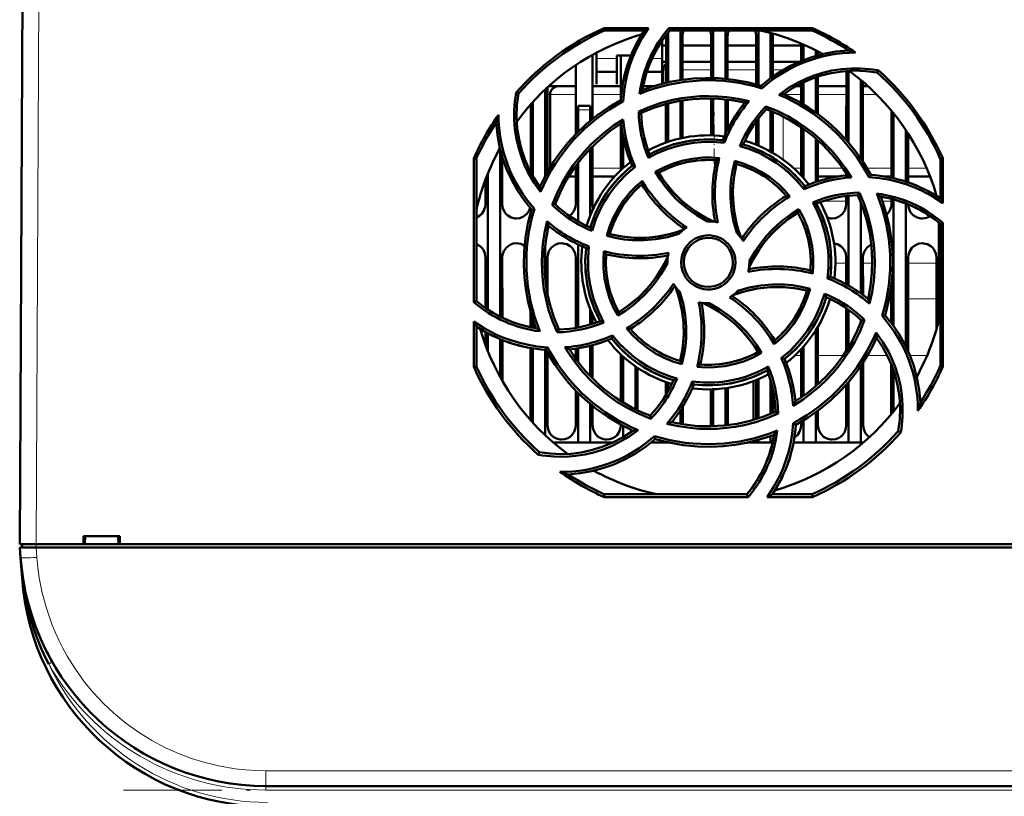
# Model space of a CAD drawing. Extents: x -1595 to 1972, y -1677 to 643.
# Tile 10 of 53: x 183 to 303, y -1433 to -1339. Entities that reach past the tile are written whole.
import ezdxf

# ---------------------------------------------------------------- set-up
doc = ezdxf.new("R2010")
doc.units = 0
doc.linetypes.add('DASHDOT', pattern=[18.5, 12, -3, 0.5, -3])

msp = doc.modelspace()

# ---------------------------------------------------------------- linework, layer by layer
at = {"color": 7, "lineweight": 50}
for p, q in [((183.07, -1402.57), (183.49, -1320.52)), ((254.35, -1339.59), (259.78, -1339.59)), ((254.41, -1339.87), (254.35, -1339.59)), ((259.25, -1339.87), (254.41, -1339.87)), ((262.17, -1340.12), (262.17, -1346.21)), ((262.23, -1339.59), (279.78, -1339.59)), ((262.36, -1339.87), (262.23, -1339.59)), ((279.72, -1339.87), (262.36, -1339.87)), ((263.67, -1339.87), (263.67, -1345.93)), ((267.67, -1339.87), (267.67, -1345.68)), ((269.17, -1339.87), (269.17, -1345.77)), ((273.17, -1339.87), (273.17, -1346.52)), ((274.67, -1340.19), (274.67, -1345.71)), ((279.78, -1339.59), (279.72, -1339.87)), ((261.42, -1343.48), (261.42, -1341.13)), ((261.91, -1346.27), (261.91, -1340.57)), ((263.92, -1340.57), (263.92, -1345.89)), ((267.41, -1345.68), (267.41, -1340.57)), ((269.42, -1340.57), (269.42, -1345.8)), ((272.91, -1346.45), (272.91, -1340.57)), ((274.92, -1340.57), (274.92, -1345.52)), ((278.41, -1343.6), (278.41, -1341.48)), ((253.42, -1342.59), (253.42, -1343.48)), ((261.42, -1341.69), (261.91, -1341.69)), ((263.92, -1341.69), (267.41, -1341.69)), ((263.92, -1341.69), (267.41, -1341.69)), ((269.42, -1341.69), (272.91, -1341.69)), ((269.42, -1341.69), (272.91, -1341.69)), ((274.92, -1341.69), (278.41, -1341.69)), ((274.92, -1341.69), (278.41, -1341.69)), ((278.67, -1341.6), (278.67, -1343.49)), ((280.17, -1342.3), (280.17, -1342.98)), ((280.42, -1342.43), (280.42, -1342.91)), ((252.92, -1342.86), (252.93, -1350.67)), ((253.42, -1343.48), (253.42, -1346.43)), ((255.92, -1342.93), (257.63, -1342.93)), ((255.92, -1343.48), (255.92, -1342.93)), ((255.92, -1346.43), (255.92, -1343.48)), ((256.4, -1348.24), (256.41, -1342.93)), ((261.42, -1346.39), (261.42, -1343.48)), ((261.42, -1343.69), (261.91, -1343.69)), ((263.92, -1343.69), (267.41, -1343.69)), ((269.42, -1343.69), (272.91, -1343.69)), ((274.92, -1343.69), (278.19, -1343.69)), ((250.9, -1352.52), (250.91, -1344.09)), ((253.42, -1344.93), (255.92, -1344.93)), ((259.57, -1344.93), (261.42, -1344.93)), ((261.57, -1346.36), (261.57, -1344.69)), ((283.9, -1353.25), (283.91, -1344.82)), ((284.17, -1344.81), (284.17, -1353.55)), ((287.66, -1345.01), (287.79, -1344.74)), ((278.4, -1348.74), (278.41, -1346.34)), ((278.67, -1346.21), (278.67, -1348.89)), ((280.17, -1345.6), (280.17, -1349.88)), ((280.42, -1345.52), (280.43, -1350.07)), ((285.67, -1345.93), (285.67, -1355.51)), ((285.93, -1346.15), (285.93, -1355.91)), ((243.9, -1347.58), (243.63, -1347.44)), ((247.17, -1347.08), (247.17, -1357.67)), ((247.43, -1346.84), (247.43, -1357.19)), ((249.39, -1346.69), (247.61, -1346.69)), ((250.91, -1346.69), (248.76, -1346.69)), ((256.41, -1346.69), (252.93, -1346.69)), ((253.42, -1346.43), (253.42, -1346.43)), ((255.92, -1346.43), (255.92, -1346.43)), ((260.39, -1346.69), (259.13, -1346.69)), ((273.6, -1346.95), (273.53, -1346.62)), ((277.74, -1346.69), (278.4, -1346.69)), ((280.42, -1346.69), (283.9, -1346.69)), ((285.92, -1346.69), (286.54, -1346.69)), ((245.67, -1348.6), (245.67, -1357.65)), ((247.76, -1356.62), (247.76, -1347.69)), ((256.68, -1348.54), (256.4, -1348.37)), ((262.17, -1348.78), (262.17, -1353.47)), ((263.67, -1348.47), (263.67, -1353.05)), ((263.93, -1348.42), (263.93, -1353)), ((267.4, -1352.68), (267.4, -1348.18)), ((267.67, -1348.18), (267.67, -1352.69)), ((269.17, -1348.28), (269.17, -1352.47)), ((269.43, -1348.31), (269.43, -1351.92)), ((245.4, -1357.17), (245.4, -1348.89)), ((251.17, -1349.57), (251.17, -1349.07)), ((252.67, -1349.07), (251.17, -1349.07)), ((251.17, -1352.25), (251.17, -1349.57)), ((252.67, -1349.07), (252.67, -1349.57)), ((252.67, -1350.88), (252.67, -1349.57)), ((258.57, -1349.75), (258.87, -1349.93)), ((261.9, -1353.56), (261.9, -1348.85)), ((274.09, -1349.14), (274.16, -1349.48)), ((274.67, -1349.67), (274.67, -1354.67)), ((274.93, -1349.78), (274.93, -1354.82)), ((289.4, -1357.85), (289.4, -1349.68)), ((272.9, -1353.82), (272.9, -1351)), ((273.17, -1350.65), (273.17, -1353.93)), ((289.67, -1350), (289.67, -1357.92)), ((256.4, -1356.93), (256.4, -1351.25)), ((278.4, -1357.6), (278.4, -1351.7)), ((278.67, -1351.88), (278.67, -1357.89)), ((291.17, -1352.04), (291.17, -1358.32)), ((256.67, -1356.68), (256.67, -1352.78)), ((269.01, -1353.6), (268.82, -1353.28)), ((280.17, -1353.06), (280.17, -1358.37)), ((280.43, -1353.29), (280.43, -1358.29)), ((291.43, -1352.44), (291.43, -1358.41)), ((241.67, -1354.31), (241.67, -1374.78)), ((252.67, -1362.44), (252.67, -1354.29)), ((252.93, -1354.03), (252.93, -1361.07)), ((238.45, -1373.02), (238.47, -1355.46)), ((238.47, -1355.46), (238.77, -1355.52)), ((238.77, -1372.88), (238.77, -1355.52)), ((241.93, -1355.27), (241.93, -1361.07)), ((270.3, -1355.79), (270.51, -1356.16)), ((295.37, -1355.52), (295.66, -1355.46)), ((295.37, -1360.36), (295.37, -1355.52)), ((295.66, -1355.46), (295.67, -1360.93)), ((250.9, -1361.07), (250.9, -1356.4)), ((251.17, -1363.16), (251.17, -1356.04)), ((258.14, -1356.5), (257.77, -1356.4)), ((260.59, -1357.13), (261, -1357.24)), ((239.9, -1361.07), (239.9, -1358.02)), ((240.17, -1357.34), (240.17, -1373.92)), ((250.03, -1357.69), (250.9, -1357.69)), ((252.93, -1357.69), (255.65, -1357.69)), ((282.96, -1357.69), (280.43, -1357.69)), ((283.9, -1357.56), (283.9, -1357.38)), ((286.69, -1357.79), (286.87, -1357.51)), ((289.4, -1357.69), (288.51, -1357.69)), ((294.1, -1357.69), (291.43, -1357.69)), ((278.74, -1359.25), (278.84, -1358.88)), ((283.9, -1361.07), (283.9, -1360.08)), ((284.17, -1360.05), (284.17, -1370.99)), ((285.31, -1359.98), (285.5, -1359.67)), ((289.4, -1361.07), (289.4, -1360.42)), ((289.67, -1360.49), (289.67, -1375.95)), ((294.9, -1360.06), (294.9, -1360.03)), ((245.85, -1361.64), (245.51, -1361.71)), ((248.02, -1361.16), (248.37, -1361.07)), ((278, -1362.11), (278.11, -1361.7)), ((285.67, -1360.82), (285.67, -1371.96)), ((291.17, -1360.99), (291.17, -1378.46)), ((295.17, -1363.31), (295.17, -1375.34)), ((295.37, -1363.47), (295.67, -1363.33)), ((295.37, -1380.83), (295.37, -1363.47)), ((295.67, -1363.33), (295.68, -1380.9)), ((254.67, -1364.95), (255.05, -1364.73)), ((247.17, -1366.16), (247.17, -1370.17)), ((251.17, -1376.13), (251.17, -1365.98)), ((252.5, -1366.22), (252.17, -1366.42)), ((239.89, -1373.73), (239.9, -1367.57)), ((241.93, -1367.57), (241.94, -1374.92)), ((247.43, -1367.57), (247.44, -1372.02)), ((250.89, -1376.17), (250.9, -1367.57)), ((283.89, -1370.84), (283.9, -1367.57)), ((285.93, -1367.57), (285.94, -1372.16)), ((291.43, -1367.57), (291.44, -1379.04)), ((294.89, -1376.34), (294.9, -1367.57)), ((262.07, -1368.17), (262.07, -1368.28)), ((272.07, -1368.17), (272.06, -1368.07)), ((281.62, -1370.13), (281.96, -1369.93)), ((279.47, -1371.4), (279.08, -1371.62)), ((289.39, -1375.59), (289.39, -1370.96)), ((238.77, -1372.88), (238.45, -1373.02)), ((252.67, -1375.76), (252.67, -1373.91)), ((283.89, -1378.99), (283.89, -1373.77)), ((284.17, -1373.96), (284.17, -1378.55)), ((245.39, -1376.08), (245.39, -1374.22)), ((245.67, -1375.13), (245.67, -1376.13)), ((252.94, -1374.55), (252.94, -1375.68)), ((256.02, -1374.67), (256.13, -1374.24)), ((285.67, -1375.18), (285.67, -1375.53)), ((286.13, -1375.19), (285.76, -1375.27)), ((288.27, -1374.72), (288.62, -1374.64)), ((238.45, -1380.9), (238.45, -1375.39)), ((238.77, -1380.83), (238.77, -1375.99)), ((248.62, -1376.69), (248.82, -1376.37)), ((280.44, -1376.01), (280.44, -1383.05)), ((239.89, -1378.3), (239.89, -1376.67)), ((240.17, -1376.83), (240.17, -1379.01)), ((241.67, -1377.54), (241.67, -1382.17)), ((255.29, -1377.47), (255.39, -1377.08)), ((280.17, -1376.46), (280.17, -1383.29)), ((241.94, -1377.65), (241.94, -1382.66)), ((245.39, -1387.44), (245.39, -1378.62)), ((245.67, -1378.67), (245.67, -1387.75)), ((247.26, -1378.84), (247.45, -1378.54)), ((250.89, -1379.94), (250.89, -1378.7)), ((251.17, -1380.31), (251.17, -1378.66)), ((252.67, -1382.05), (252.67, -1378.36)), ((252.94, -1378.28), (252.94, -1382.33)), ((278.39, -1384.66), (278.39, -1378.76)), ((278.67, -1378.46), (278.67, -1384.47)), ((247.17, -1378.84), (247.17, -1389.27)), ((247.44, -1379.18), (247.44, -1388.07)), ((256.39, -1385.09), (256.39, -1379.41)), ((256.67, -1385.26), (256.67, -1379.67)), ((273.56, -1379.23), (273.13, -1379.11)), ((275.97, -1379.85), (276.36, -1379.95)), ((238.77, -1380.83), (238.45, -1380.9)), ((258.17, -1380.87), (258.17, -1386.08)), ((258.44, -1381.05), (258.44, -1386.22)), ((263.62, -1380.19), (263.85, -1380.59)), ((285.67, -1380.84), (285.67, -1390.17)), ((285.94, -1380.42), (285.94, -1388.07)), ((289.39, -1386.69), (289.39, -1380.61)), ((295.68, -1380.9), (295.37, -1380.83)), ((289.67, -1381.36), (289.67, -1386.35)), ((261.89, -1384.35), (261.89, -1382.78)), ((262.17, -1382.88), (262.17, -1383.88)), ((265.1, -1382.72), (265.31, -1383.07)), ((269.17, -1383.53), (269.17, -1388.06)), ((269.44, -1383.49), (269.44, -1388.03)), ((272.57, -1387.41), (272.57, -1382.67)), ((272.89, -1387.31), (272.89, -1382.54)), ((273.17, -1382.42), (273.17, -1387.22)), ((274.67, -1382.61), (274.67, -1386.67)), ((283.89, -1388.07), (283.89, -1383.12)), ((284.17, -1382.8), (284.17, -1390.17)), ((250.89, -1388.07), (250.89, -1383.81)), ((251.17, -1390.17), (251.17, -1384.1)), ((267.39, -1388.07), (267.39, -1383.67)), ((267.67, -1383.66), (267.67, -1388.17)), ((274.94, -1383.7), (274.94, -1386.56)), ((252.67, -1390.17), (252.67, -1385.46)), ((252.94, -1385.69), (252.94, -1388.07)), ((263.94, -1385.78), (263.94, -1387.93)), ((260.05, -1387.25), (259.97, -1386.87)), ((263.67, -1386.22), (263.67, -1387.88)), ((275.59, -1386.62), (275.26, -1386.42)), ((280.17, -1386.47), (280.17, -1390.17)), ((280.44, -1386.27), (280.44, -1388.07)), ((256.39, -1388.07), (256.39, -1387.98)), ((256.67, -1389.5), (256.67, -1388.13)), ((267.38, -1388.17), (267.39, -1388.07)), ((277.42, -1387.78), (277.73, -1387.98)), ((278.39, -1388.07), (278.39, -1387.62)), ((278.67, -1387.45), (278.67, -1390.17)), ((260.6, -1389.73), (260.52, -1389.36)), ((274.67, -1389.35), (274.67, -1390.17)), ((290.23, -1388.77), (290.54, -1388.92)), ((251.17, -1390.17), (248.17, -1390.17)), ((252.67, -1390.17), (251.17, -1390.17)), ((255.39, -1390.17), (252.67, -1390.17)), ((262.17, -1390.17), (260.07, -1390.17)), ((260.58, -1389.74), (260.62, -1389.73)), ((262.17, -1390.14), (262.17, -1390.17)), ((262.34, -1390.17), (262.17, -1390.17)), ((273.17, -1390.17), (271.79, -1390.17)), ((273.17, -1389.83), (273.17, -1390.17)), ((274.67, -1390.17), (273.17, -1390.17)), ((274.9, -1390.17), (274.67, -1390.17)), ((278.67, -1390.17), (277.45, -1390.17)), ((280.17, -1390.17), (278.67, -1390.17)), ((284.17, -1390.17), (280.17, -1390.17)), ((285.67, -1390.17), (284.17, -1390.17)), ((285.96, -1390.17), (285.67, -1390.17)), ((246.47, -1391.34), (246.32, -1391.65)), ((254.34, -1396.81), (254.41, -1396.47)), ((271.92, -1396.81), (254.34, -1396.81)), ((254.41, -1396.47), (271.77, -1396.47)), ((271.77, -1396.47), (271.92, -1396.81)), ((279.79, -1396.81), (274.25, -1396.81)), ((274.88, -1396.47), (279.72, -1396.47)), ((279.72, -1396.47), (279.79, -1396.81)), ((190.86, -1402.57), (190.86, -1401.57)), ((190.86, -1401.57), (195.27, -1401.57)), ((191, -1402.57), (191.07, -1401.57)), ((195.07, -1401.57), (195.13, -1402.57)), ((195.27, -1401.57), (195.27, -1402.57)), ((183.07, -1402.57), (185.07, -1402.57)), ((183.37, -1402.57), (183.37, -1402.97)), ((185.07, -1402.57), (190.86, -1402.57)), ((190.86, -1402.57), (191, -1402.57)), ((190.92, -1402.57), (195.22, -1402.57)), ((195.13, -1402.57), (195.27, -1402.57)), ((195.27, -1402.57), (314.86, -1402.57)), ((183.18, -1404.17), (183.09, -1402.97)), ((183.09, -1402.97), (185.09, -1402.97)), ((438.04, -1402.97), (185.09, -1402.97)), ((183.18, -1404.2), (183.35, -1406.67)), ((185.52, -1413.88), (185.62, -1414.11)), ((410.03, -1432.07), (213.1, -1432.07))]:
    msp.add_line(p, q, dxfattribs=at)
at = {"color": 7, "lineweight": 18}
for p, q in [((185.49, -1320.52), (185.07, -1402.57)), ((255.92, -1343.3), (253.42, -1343.3)), ((261.42, -1343.3), (260.21, -1343.3)), ((261.57, -1344.69), (261.91, -1344.69)), ((263.92, -1344.69), (267.41, -1344.69)), ((269.42, -1344.69), (272.91, -1344.69)), ((274.92, -1344.69), (276.21, -1344.69)), ((247.43, -1347.69), (247.76, -1347.69)), ((247.76, -1347.69), (250.9, -1347.69)), ((252.93, -1347.69), (256.4, -1347.69)), ((278.4, -1347.69), (276.37, -1347.69)), ((283.9, -1347.69), (280.43, -1347.69)), ((287.59, -1347.69), (285.93, -1347.69)), ((251.17, -1349.57), (252.67, -1349.57)), ((276.21, -1355.66), (276.21, -1350.39)), ((247.72, -1356.69), (247.43, -1356.69)), ((250.9, -1356.69), (250.69, -1356.69)), ((256.4, -1356.69), (252.93, -1356.69)), ((277.47, -1356.69), (278.4, -1356.69)), ((280.43, -1356.69), (283.44, -1356.69)), ((286.41, -1356.69), (289.4, -1356.69)), ((291.43, -1356.69), (293.69, -1356.69)), ((281.14, -1360.69), (283.9, -1360.69)), ((288.28, -1360.69), (289.4, -1360.69)), ((283.9, -1368.29), (282.56, -1368.29)), ((287.07, -1368.29), (285.94, -1368.29)), ((294.9, -1368.29), (291.44, -1368.29)), ((286.52, -1372.62), (286.57, -1372.62)), ((289.12, -1372.62), (289.39, -1372.62)), ((291.44, -1372.62), (294.89, -1372.62)), ((277.6, -1379.55), (278.39, -1379.55)), ((280.44, -1379.55), (283.52, -1379.55)), ((286.48, -1379.55), (288.92, -1379.55)), ((291.65, -1379.55), (293.74, -1379.55)), ((185.06, -1402.97), (185.06, -1402.57)), ((185.09, -1402.97), (185.17, -1404.17)), ((183.35, -1406.67), (183.4, -1406.66)), ((183.45, -1407.03), (183.4, -1406.66)), ((186.61, -1417.18), (186.92, -1417.01)), ((186.92, -1417.01), (187.04, -1416.94)), ((410.03, -1430.21), (213.1, -1430.21)), ((213.1, -1432.07), (213.1, -1430.21)), ((213.1, -1432.07), (213.1, -1432.57)), ((410.03, -1432.57), (213.1, -1432.57))]:
    msp.add_line(p, q, dxfattribs=at)
at = {"color": 7, "linetype": 'DASHDOT', "lineweight": 18, "ltscale": 0.045015}
msp.add_line((252.82, -1349.57), (251.01, -1349.57), dxfattribs=at)
at = {"color": 7, "linetype": 'DASHDOT', "lineweight": 18, "ltscale": 0.158231}
msp.add_line((267.76, -1356.19), (267.76, -1349.86), dxfattribs=at)
at = {"color": 7, "linetype": 'DASHDOT', "lineweight": 18, "ltscale": 0.012015}
msp.add_line((185.06, -1402.53), (185.06, -1403.02), dxfattribs=at)
at = {"color": 7, "linetype": 'DASHDOT', "lineweight": 18}
msp.add_line((429.72, -1432.57), (193.41, -1432.57), dxfattribs=at)
at = {"color": 7, "lineweight": 50}
for points in [[(259.78, -1339.59), (258.97, -1340.87), (258.27, -1342.21), (257.86, -1343.15), (257.51, -1344.11), (257.22, -1345.08), (256.99, -1346.07), (256.79, -1347.3), (256.68, -1348.54)], [(273.53, -1346.62), (274.66, -1345.71), (275.84, -1344.91), (277.08, -1344.21), (278.37, -1343.61), (279.7, -1343.12), (281.14, -1342.72), (282.63, -1342.45), (284.15, -1342.31)], [(275.69, -1347.71), (276.85, -1346.88), (278.09, -1346.18), (278.96, -1345.77), (279.85, -1345.41), (280.99, -1345.05), (282.15, -1344.77), (283.34, -1344.59), (284.53, -1344.5), (285.62, -1344.5), (286.71, -1344.58), (287.79, -1344.74)], [(287.66, -1345.01), (286.24, -1344.83), (284.82, -1344.78), (283.42, -1344.87), (282.05, -1345.09), (280.83, -1345.39), (279.65, -1345.79), (278.49, -1346.3), (277.35, -1346.91), (276.26, -1347.64)], [(273.53, -1346.62), (271.83, -1346.18), (270.12, -1345.88), (268.4, -1345.71), (266.68, -1345.68), (265.24, -1345.75), (263.82, -1345.91), (262.39, -1346.16), (260.98, -1346.51), (260.01, -1346.81), (259.04, -1347.15)], [(246.6, -1359.57), (245.78, -1358.41), (245.07, -1357.17), (244.66, -1356.31), (244.3, -1355.41), (243.94, -1354.27), (243.66, -1353.11), (243.48, -1351.93), (243.39, -1350.74), (243.39, -1349.64), (243.47, -1348.54), (243.63, -1347.44)], [(243.9, -1347.58), (243.72, -1349), (243.67, -1350.42), (243.76, -1351.82), (243.98, -1353.19), (244.28, -1354.41), (244.68, -1355.59), (245.19, -1356.75), (245.81, -1357.89), (246.53, -1358.98)], [(256.4, -1348.37), (254.88, -1349.26), (253.46, -1350.25), (252.13, -1351.35), (250.89, -1352.54), (249.92, -1353.6), (249.02, -1354.73), (248.2, -1355.91), (247.45, -1357.16), (246.97, -1358.06), (246.53, -1358.98)], [(258.57, -1349.75), (259.93, -1349.18), (261.31, -1348.72), (262.73, -1348.35), (263.81, -1348.15), (264.91, -1348), (266.02, -1347.91), (267.13, -1347.89), (268.22, -1347.92), (269.31, -1348.01), (270.69, -1348.21), (272.06, -1348.51)], [(258.86, -1349.93), (260.4, -1349.32), (261.97, -1348.83), (263.55, -1348.48), (265.16, -1348.27), (266.75, -1348.18), (268.34, -1348.21), (269.94, -1348.38), (271.54, -1348.68)], [(286.87, -1357.51), (285.98, -1355.99), (284.99, -1354.57), (283.89, -1353.24), (282.7, -1352), (281.64, -1351.03), (280.51, -1350.13), (279.33, -1349.31), (278.08, -1348.56), (277.18, -1348.08), (276.26, -1347.64)], [(274.09, -1349.14), (275.45, -1349.7), (276.76, -1350.35), (278.01, -1351.09), (278.93, -1351.71), (279.81, -1352.38), (280.65, -1353.1), (281.46, -1353.87), (282.21, -1354.66), (282.92, -1355.5), (283.75, -1356.62), (284.52, -1357.81)], [(274.16, -1349.48), (275.69, -1350.13), (277.14, -1350.89), (278.51, -1351.77), (279.8, -1352.75), (280.98, -1353.81), (282.08, -1354.97), (283.1, -1356.21), (284.01, -1357.55)], [(245.51, -1361.71), (244.6, -1360.58), (243.8, -1359.4), (243.1, -1358.16), (242.5, -1356.87), (242.01, -1355.54), (241.61, -1354.1), (241.34, -1352.61), (241.2, -1351.09)], [(248.02, -1361.16), (248.58, -1359.79), (249.23, -1358.48), (249.97, -1357.23), (250.59, -1356.32), (251.27, -1355.44), (251.99, -1354.59), (252.75, -1353.79), (253.55, -1353.04), (254.39, -1352.33), (255.51, -1351.49), (256.69, -1350.73)], [(248.37, -1361.08), (249.02, -1359.55), (249.78, -1358.1), (250.66, -1356.73), (251.64, -1355.44), (252.7, -1354.26), (253.86, -1353.16), (255.1, -1352.14), (256.44, -1351.23)], [(269.01, -1353.6), (267.61, -1353.48), (266.21, -1353.5), (265.27, -1353.59), (264.33, -1353.74), (263.39, -1353.95), (262.05, -1354.36), (260.76, -1354.89), (259.75, -1355.42)], [(268.82, -1353.28), (267.3, -1353.17), (265.79, -1353.22), (264.31, -1353.41), (262.85, -1353.76), (261.43, -1354.27), (260.66, -1354.61), (259.9, -1355)], [(278.74, -1359.25), (277.84, -1358.18), (276.84, -1357.21), (276.11, -1356.6), (275.34, -1356.04), (274.53, -1355.52), (273.29, -1354.86), (272.01, -1354.33), (270.91, -1353.98)], [(260.59, -1357.13), (261.64, -1356.58), (262.71, -1356.13), (263.82, -1355.79), (265.09, -1355.52), (266.39, -1355.39), (267.4, -1355.38), (268.42, -1355.45)], [(268.04, -1355.71), (266.83, -1355.67), (265.63, -1355.75), (264.44, -1355.94), (263.29, -1356.25), (262.16, -1356.67), (261, -1357.24)], [(270.53, -1364.57), (270.14, -1363.19), (269.89, -1361.78), (269.77, -1360.35), (269.79, -1358.92), (269.87, -1357.97), (270.02, -1357.02), (270.3, -1355.79)], [(270.3, -1355.79), (271.42, -1356.14), (272.5, -1356.58), (273.52, -1357.11), (274.61, -1357.83), (275.62, -1358.65), (276.35, -1359.36), (277.02, -1360.13)], [(258.14, -1356.5), (257.07, -1357.41), (256.09, -1358.41), (255.49, -1359.14), (254.93, -1359.92), (254.41, -1360.73), (253.95, -1361.55), (253.34, -1362.92), (252.88, -1364.34)], [(266.97, -1363.18), (265.72, -1362.47), (264.55, -1361.66), (263.81, -1361.05), (263.11, -1360.4), (262.45, -1359.7), (261.83, -1358.97), (261.18, -1358.08), (260.59, -1357.13)], [(270.51, -1356.16), (270.21, -1357.65), (270.07, -1359.15), (270.07, -1360.65), (270.24, -1362.14), (270.56, -1363.61), (270.79, -1364.4), (271.07, -1365.18)], [(270.51, -1356.16), (270.26, -1357.37), (270.11, -1358.59), (270.07, -1359.81), (270.12, -1361.01), (270.27, -1362.21), (270.51, -1363.41), (270.76, -1364.3), (271.07, -1365.18)], [(254.67, -1364.95), (255.02, -1363.82), (255.47, -1362.74), (256.01, -1361.71), (256.72, -1360.62), (257.54, -1359.61), (258.25, -1358.89), (259.02, -1358.22)], [(261.01, -1357.24), (261.42, -1357.9), (261.87, -1358.52), (262.84, -1359.69), (263.93, -1360.75), (264.63, -1361.33), (265.36, -1361.87), (266.14, -1362.37), (266.95, -1362.82), (267.78, -1363.23)], [(295.67, -1360.93), (294.39, -1360.11), (293.05, -1359.41), (292.12, -1359), (291.16, -1358.65), (290.19, -1358.35), (289.21, -1358.12), (287.96, -1357.91), (286.69, -1357.79)], [(285.31, -1359.97), (285.92, -1361.51), (286.41, -1363.08), (286.76, -1364.66), (286.97, -1366.27), (287.06, -1367.86), (287.03, -1369.45), (286.86, -1371.05), (286.56, -1372.65)], [(285.5, -1359.67), (286.07, -1361.02), (286.53, -1362.41), (286.9, -1363.82), (287.1, -1364.91), (287.25, -1366.01), (287.34, -1367.11), (287.37, -1368.22), (287.34, -1369.32), (287.25, -1370.41), (287.05, -1371.81), (286.74, -1373.21)], [(288.62, -1374.64), (289.06, -1372.94), (289.36, -1371.23), (289.53, -1369.51), (289.56, -1367.79), (289.49, -1366.35), (289.33, -1364.92), (289.08, -1363.5), (288.73, -1362.09), (288.43, -1361.12), (288.09, -1360.15)], [(238.77, -1362.7), (239.19, -1362.47), (239.42, -1362.26), (239.7, -1361.86), (239.86, -1361.4), (239.9, -1361.07)], [(241.93, -1361.07), (242, -1361.54), (242.2, -1361.99), (242.38, -1362.24), (242.61, -1362.45), (243.03, -1362.69), (243.49, -1362.8), (243.67, -1362.81)], [(243.67, -1362.81), (244.06, -1362.76), (244.43, -1362.63), (244.69, -1362.47), (244.92, -1362.26), (245.17, -1361.91), (245.34, -1361.51)], [(245.51, -1361.71), (245.07, -1363.41), (244.77, -1365.12), (244.6, -1366.84), (244.57, -1368.56), (244.64, -1370), (244.8, -1371.42), (245.05, -1372.85), (245.4, -1374.26), (245.7, -1375.23), (246.04, -1376.2)], [(250.14, -1362.51), (250.42, -1362.26), (250.7, -1361.86), (250.86, -1361.4), (250.9, -1361.07)], [(272.06, -1368.07), (272.77, -1366.82), (273.58, -1365.65), (274.19, -1364.91), (274.84, -1364.21), (275.54, -1363.55), (276.28, -1362.93), (277.17, -1362.28), (278.11, -1361.7)], [(278.11, -1361.7), (278.66, -1362.73), (279.11, -1363.8), (279.46, -1364.91), (279.72, -1366.18), (279.86, -1367.47), (279.87, -1368.5), (279.8, -1369.54)], [(281.62, -1370.13), (281.74, -1368.74), (281.73, -1367.35), (281.64, -1366.4), (281.49, -1365.46), (281.28, -1364.52), (280.88, -1363.17), (280.35, -1361.88), (279.81, -1360.86)], [(281.96, -1369.93), (282.07, -1368.41), (282.02, -1366.9), (281.83, -1365.42), (281.48, -1363.96), (280.97, -1362.54), (280.63, -1361.77), (280.24, -1361.01)], [(282.17, -1362.81), (282.56, -1362.76), (282.93, -1362.63), (283.19, -1362.47), (283.42, -1362.26), (283.7, -1361.86), (283.86, -1361.4), (283.9, -1361.07)], [(288.81, -1362.38), (288.92, -1362.26), (289.2, -1361.86), (289.36, -1361.4), (289.4, -1361.07)], [(291.43, -1361.1), (291.51, -1361.55), (291.7, -1361.99), (291.88, -1362.24), (292.11, -1362.45), (292.53, -1362.69), (292.99, -1362.8), (293.17, -1362.81)], [(248.62, -1376.7), (248.06, -1375.34), (247.59, -1373.95), (247.23, -1372.53), (247.02, -1371.45), (246.87, -1370.36), (246.79, -1369.25), (246.76, -1368.14), (246.79, -1367.04), (246.88, -1365.95), (247.09, -1364.55), (247.39, -1363.16)], [(272.01, -1368.89), (272.59, -1367.73), (273.26, -1366.63), (274.02, -1365.6), (274.86, -1364.63), (275.78, -1363.74), (276.85, -1362.88), (278, -1362.11)], [(279.53, -1369.15), (279.57, -1367.94), (279.49, -1366.74), (279.3, -1365.55), (278.99, -1364.4), (278.57, -1363.27), (278, -1362.11)], [(248.82, -1376.38), (248.21, -1374.84), (247.72, -1373.27), (247.37, -1371.69), (247.16, -1370.08), (247.07, -1368.49), (247.1, -1366.89), (247.27, -1365.3), (247.57, -1363.7)], [(255.05, -1364.73), (256.54, -1365.03), (258.04, -1365.17), (259.54, -1365.17), (261.03, -1365), (262.5, -1364.68), (263.29, -1364.45), (264.07, -1364.17)], [(255.05, -1364.73), (256.26, -1364.98), (257.48, -1365.13), (258.7, -1365.17), (259.9, -1365.12), (261.1, -1364.97), (262.3, -1364.73), (263.19, -1364.48), (264.07, -1364.17)], [(263.46, -1364.71), (262.08, -1365.1), (260.68, -1365.35), (259.25, -1365.47), (257.81, -1365.46), (256.86, -1365.37), (255.91, -1365.23), (254.67, -1364.95)], [(263.76, -1368.17), (263.79, -1367.73), (263.87, -1367.3), (264.02, -1366.89), (264.22, -1366.5), (264.47, -1366.12), (264.77, -1365.79), (265.1, -1365.51), (265.47, -1365.28), (265.88, -1365.09), (266.31, -1364.96), (266.75, -1364.88), (267.18, -1364.87), (267.62, -1364.92), (268.06, -1365.02), (268.48, -1365.19), (268.86, -1365.4), (269.21, -1365.66), (269.52, -1365.96), (269.8, -1366.32), (270.03, -1366.71), (270.2, -1367.11), (270.33, -1367.63), (270.37, -1368.17)], [(270.07, -1368.17), (270.01, -1367.63), (269.85, -1367.09), (269.6, -1366.57), (269.36, -1366.24), (269.07, -1365.94), (268.74, -1365.69), (268.37, -1365.48), (267.98, -1365.32), (267.58, -1365.22), (266.96, -1365.18), (266.35, -1365.26), (265.95, -1365.39), (265.57, -1365.57), (265.22, -1365.81), (264.92, -1366.08), (264.66, -1366.39), (264.36, -1366.89), (264.17, -1367.42), (264.07, -1367.97), (264.07, -1368.17)], [(239.9, -1367.57), (239.82, -1367.11), (239.63, -1366.66), (239.44, -1366.41), (239.22, -1366.2), (239, -1366.06), (238.77, -1365.95)], [(243.67, -1365.84), (243.27, -1365.89), (242.9, -1366.02), (242.64, -1366.18), (242.41, -1366.39), (242.13, -1366.79), (241.97, -1367.25), (241.93, -1367.57)], [(249.17, -1365.84), (248.77, -1365.89), (248.4, -1366.02), (248.14, -1366.18), (247.91, -1366.39), (247.63, -1366.79), (247.47, -1367.25), (247.43, -1367.57)], [(250.9, -1367.57), (250.82, -1367.11), (250.63, -1366.66), (250.44, -1366.41), (250.22, -1366.2), (249.8, -1365.96), (249.34, -1365.85), (249.17, -1365.84)], [(252.17, -1366.42), (252.06, -1367.94), (252.11, -1369.45), (252.3, -1370.93), (252.65, -1372.39), (253.16, -1373.81), (253.5, -1374.58), (253.89, -1375.34)], [(252.5, -1366.22), (252.39, -1367.63), (252.41, -1369.03), (252.5, -1369.97), (252.65, -1370.92), (252.86, -1371.85), (253.12, -1372.76), (253.37, -1373.47), (253.65, -1374.16), (253.98, -1374.84), (254.34, -1375.5)], [(283.9, -1367.57), (283.82, -1367.11), (283.63, -1366.66), (283.44, -1366.41), (283.22, -1366.2), (282.83, -1365.97), (282.39, -1365.86)], [(286.95, -1366), (286.64, -1366.18), (286.41, -1366.39), (286.13, -1366.79), (285.97, -1367.25), (285.93, -1367.57)], [(293.17, -1365.84), (292.77, -1365.89), (292.4, -1366.02), (292.14, -1366.18), (291.91, -1366.39), (291.63, -1366.79), (291.47, -1367.25), (291.43, -1367.57)], [(294.9, -1367.57), (294.82, -1367.11), (294.63, -1366.66), (294.44, -1366.41), (294.22, -1366.2), (293.8, -1365.96), (293.34, -1365.85), (293.17, -1365.84)], [(256.02, -1374.67), (255.47, -1373.62), (255.01, -1372.54), (254.67, -1371.42), (254.4, -1370.15), (254.27, -1368.86), (254.26, -1367.84), (254.33, -1366.81)], [(254.6, -1367.2), (254.56, -1368.41), (254.64, -1369.61), (254.83, -1370.79), (255.14, -1371.95), (255.56, -1373.08), (256.13, -1374.24)], [(256.13, -1374.23), (256.79, -1373.82), (257.41, -1373.37), (258.58, -1372.4), (259.64, -1371.31), (260.22, -1370.61), (260.76, -1369.88), (261.26, -1369.1), (261.71, -1368.29), (262.12, -1367.46)], [(262.07, -1368.28), (261.36, -1369.53), (260.55, -1370.7), (259.95, -1371.44), (259.29, -1372.14), (258.6, -1372.8), (257.86, -1373.42), (256.97, -1374.08), (256.02, -1374.67)], [(270.37, -1368.17), (270.35, -1368.62), (270.26, -1369.05), (270.12, -1369.46), (269.92, -1369.85), (269.66, -1370.23), (269.36, -1370.56), (269.03, -1370.84), (268.66, -1371.08), (268.25, -1371.26), (267.82, -1371.4), (267.39, -1371.47), (266.95, -1371.49), (266.52, -1371.44), (266.08, -1371.33), (265.66, -1371.17), (265.28, -1370.96), (264.93, -1370.7), (264.61, -1370.4), (264.34, -1370.05), (264.11, -1369.65), (263.93, -1369.25), (263.8, -1368.72), (263.76, -1368.17)], [(264.07, -1368.17), (264.12, -1368.72), (264.28, -1369.26), (264.54, -1369.78), (264.77, -1370.11), (265.06, -1370.41), (265.39, -1370.66), (265.76, -1370.87), (266.15, -1371.03), (266.55, -1371.13), (267.17, -1371.17), (267.78, -1371.09), (268.18, -1370.96), (268.56, -1370.78), (268.91, -1370.54), (269.21, -1370.27), (269.47, -1369.96), (269.77, -1369.46), (269.96, -1368.93), (270.06, -1368.38), (270.07, -1368.17)], [(263.06, -1371.17), (263.54, -1372.61), (263.87, -1374.08), (264.05, -1375.57), (264.07, -1377.07), (263.94, -1378.57), (263.8, -1379.38), (263.62, -1380.19)], [(263.06, -1371.17), (263.52, -1372.57), (263.84, -1374), (264.02, -1375.45), (264.06, -1376.92), (263.96, -1378.38), (263.82, -1379.29), (263.62, -1380.19)], [(279.08, -1371.62), (277.59, -1371.32), (276.09, -1371.17), (274.59, -1371.18), (273.1, -1371.35), (271.63, -1371.67), (270.84, -1371.9), (270.06, -1372.18)], [(279.08, -1371.62), (277.87, -1371.37), (276.65, -1371.22), (275.43, -1371.18), (274.23, -1371.23), (273.03, -1371.38), (271.83, -1371.62), (270.94, -1371.87), (270.06, -1372.18)], [(270.68, -1371.63), (272.06, -1371.24), (273.47, -1370.99), (274.9, -1370.87), (276.34, -1370.89), (277.29, -1370.97), (278.23, -1371.12), (279.47, -1371.4)], [(279.47, -1371.4), (279.13, -1372.52), (278.69, -1373.59), (278.16, -1374.61), (277.45, -1375.7), (276.63, -1376.72), (275.9, -1377.46), (275.1, -1378.16)], [(263.61, -1371.79), (264, -1373.17), (264.25, -1374.58), (264.37, -1376.01), (264.36, -1377.44), (264.27, -1378.4), (264.13, -1379.34), (263.85, -1380.59)], [(275.97, -1379.85), (277.03, -1378.96), (278, -1377.96), (278.6, -1377.23), (279.17, -1376.47), (279.69, -1375.65), (280.15, -1374.83), (280.77, -1373.44), (281.25, -1372)], [(273.13, -1379.11), (272.71, -1378.45), (272.26, -1377.83), (271.29, -1376.66), (270.2, -1375.6), (269.5, -1375.02), (268.77, -1374.48), (267.99, -1373.98), (267.18, -1373.53), (266.35, -1373.12)], [(267.18, -1373.17), (268.43, -1373.88), (269.6, -1374.69), (270.34, -1375.3), (271.04, -1375.95), (271.71, -1376.65), (272.32, -1377.38), (272.98, -1378.28), (273.57, -1379.23)], [(286.13, -1375.19), (285.57, -1376.55), (284.93, -1377.86), (284.18, -1379.12), (283.56, -1380.03), (282.89, -1380.92), (282.17, -1381.76), (281.41, -1382.57), (280.62, -1383.32), (279.78, -1384.03), (278.63, -1384.89), (277.41, -1385.67)], [(288.62, -1374.64), (289.53, -1375.77), (290.33, -1376.95), (291.03, -1378.19), (291.63, -1379.48), (292.12, -1380.81), (292.52, -1382.25), (292.79, -1383.74), (292.93, -1385.26)], [(238.45, -1375.39), (239.72, -1376.22), (241.06, -1376.92), (242, -1377.33), (242.96, -1377.68), (243.93, -1377.97), (244.91, -1378.21), (246.17, -1378.42), (247.45, -1378.54)], [(263.85, -1380.59), (262.73, -1380.25), (261.67, -1379.81), (260.64, -1379.28), (259.55, -1378.57), (258.53, -1377.74), (257.78, -1377.01), (257.08, -1376.21)], [(285.76, -1375.27), (285.11, -1376.8), (284.35, -1378.24), (283.47, -1379.62), (282.49, -1380.91), (281.43, -1382.09), (280.27, -1383.19), (279.03, -1384.2), (277.69, -1385.12)], [(255.39, -1377.08), (256.28, -1378.14), (257.27, -1379.1), (257.99, -1379.7), (258.76, -1380.26), (259.57, -1380.78), (260.4, -1381.24), (261.09, -1381.57), (261.8, -1381.87), (262.52, -1382.13), (263.25, -1382.35)], [(277.73, -1387.98), (279.25, -1387.09), (280.67, -1386.1), (282, -1385), (283.24, -1383.81), (284.21, -1382.75), (285.11, -1381.62), (285.93, -1380.44), (286.68, -1379.19), (287.16, -1378.29), (287.6, -1377.37)], [(287.53, -1376.74), (288.35, -1377.91), (289.07, -1379.14), (289.48, -1380.01), (289.84, -1380.9), (290.21, -1382.04), (290.49, -1383.2), (290.68, -1384.38), (290.77, -1385.58), (290.76, -1387.01), (290.62, -1388.43), (290.54, -1388.92)], [(290.23, -1388.77), (290.41, -1387.35), (290.46, -1385.93), (290.37, -1384.53), (290.15, -1383.16), (289.85, -1381.94), (289.45, -1380.76), (288.94, -1379.6), (288.32, -1378.46), (287.6, -1377.37)], [(257.87, -1388.71), (256.3, -1387.93), (254.81, -1387.04), (253.4, -1386.05), (252.07, -1384.95), (251.03, -1383.96), (250.05, -1382.9), (249.14, -1381.78), (248.3, -1380.6), (247.76, -1379.73), (247.26, -1378.84)], [(249.81, -1378.91), (250.74, -1380.27), (251.76, -1381.55), (252.9, -1382.75), (254.14, -1383.85), (255.01, -1384.54), (255.92, -1385.17), (257.24, -1385.97), (258.62, -1386.66), (260.05, -1387.25)], [(273.57, -1379.23), (272.54, -1379.78), (271.47, -1380.22), (270.37, -1380.57), (269.1, -1380.84), (267.8, -1380.98), (266.75, -1380.99), (265.69, -1380.92)], [(266.09, -1380.64), (267.3, -1380.68), (268.5, -1380.6), (269.69, -1380.41), (270.84, -1380.1), (271.97, -1379.68), (273.13, -1379.11)], [(265.1, -1382.72), (266.48, -1382.84), (267.87, -1382.82), (268.81, -1382.74), (269.75, -1382.59), (270.69, -1382.38), (271.6, -1382.12), (272.32, -1381.87), (273.03, -1381.58), (273.72, -1381.25), (274.39, -1380.89)], [(265.31, -1383.07), (266.83, -1383.18), (268.34, -1383.13), (269.82, -1382.94), (271.28, -1382.59), (272.7, -1382.08), (273.47, -1381.74), (274.23, -1381.35)], [(275.6, -1386.62), (274.24, -1387.19), (272.86, -1387.66), (271.44, -1388.02), (270.36, -1388.23), (269.26, -1388.38), (268.15, -1388.47), (267.04, -1388.5), (265.95, -1388.47), (264.86, -1388.38), (263.43, -1388.17), (262.01, -1387.86)], [(275.27, -1386.42), (273.73, -1387.03), (272.16, -1387.52), (270.58, -1387.86), (268.97, -1388.08), (267.38, -1388.17), (265.79, -1388.14), (264.19, -1387.97), (262.59, -1387.67)], [(247.44, -1388.07), (247.52, -1388.54), (247.71, -1388.98), (247.9, -1389.23), (248.12, -1389.45), (248.54, -1389.68), (249, -1389.79), (249.17, -1389.79)], [(249.17, -1389.79), (249.56, -1389.75), (249.93, -1389.62), (250.2, -1389.45), (250.43, -1389.24), (250.7, -1388.84), (250.85, -1388.38), (250.89, -1388.07)], [(252.94, -1388.07), (253.02, -1388.54), (253.21, -1388.98), (253.4, -1389.23), (253.62, -1389.45), (254.04, -1389.68), (254.5, -1389.79), (254.67, -1389.79)], [(254.67, -1389.79), (255.06, -1389.75), (255.43, -1389.62), (255.7, -1389.45), (255.93, -1389.24), (256.2, -1388.84), (256.35, -1388.38), (256.39, -1388.07)], [(274.25, -1396.81), (275.07, -1395.54), (275.78, -1394.2), (276.19, -1393.27), (276.54, -1392.31), (276.84, -1391.34), (277.08, -1390.36), (277.3, -1389.08), (277.42, -1387.78)], [(277.56, -1389.54), (277.93, -1389.24), (278.2, -1388.84), (278.35, -1388.38), (278.39, -1388.07)], [(280.44, -1388.07), (280.52, -1388.54), (280.71, -1388.98), (280.9, -1389.23), (281.12, -1389.45), (281.54, -1389.68), (282, -1389.79), (282.17, -1389.79)], [(282.17, -1389.79), (282.56, -1389.75), (282.93, -1389.62), (283.2, -1389.45), (283.43, -1389.24), (283.7, -1388.84), (283.85, -1388.38), (283.89, -1388.07)], [(285.94, -1388.07), (286.02, -1388.54), (286.21, -1388.98), (286.4, -1389.23), (286.71, -1389.51)], [(258.52, -1388.63), (257.35, -1389.46), (256.12, -1390.17), (255.26, -1390.59), (254.36, -1390.95), (253.23, -1391.32), (252.06, -1391.6), (250.88, -1391.79), (249.69, -1391.89), (248.26, -1391.88), (246.84, -1391.73), (246.32, -1391.65)], [(257.87, -1388.71), (256.67, -1389.5), (255.42, -1390.16), (254.12, -1390.69), (252.79, -1391.1), (251.56, -1391.36), (250.32, -1391.52), (249.06, -1391.57), (247.77, -1391.51), (246.47, -1391.34)], [(260.6, -1389.73), (262.3, -1390.17), (264.01, -1390.47), (265.73, -1390.64), (267.45, -1390.67), (268.89, -1390.6), (270.31, -1390.44), (271.74, -1390.19), (273.15, -1389.84), (274.12, -1389.54), (275.09, -1389.2)], [(249.98, -1394.04), (251.43, -1393.91), (252.84, -1393.66), (254.21, -1393.29), (255.55, -1392.82), (256.85, -1392.24), (258.16, -1391.52), (259.41, -1390.68), (260.6, -1389.73)]]:
    msp.add_lwpolyline(points, dxfattribs=at)
at = {"color": 7, "lineweight": 18}
msp.add_lwpolyline([(185.17, -1404.17), (185.28, -1405.4), (185.46, -1406.66), (185.82, -1408.49), (186.32, -1410.37), (186.99, -1412.33), (187.4, -1413.31), (187.84, -1414.29), (188.33, -1415.26), (188.85, -1416.21), (189.86, -1417.82), (190.98, -1419.38), (192.08, -1420.7), (193.26, -1421.96), (194.51, -1423.15), (196, -1424.38), (197.55, -1425.5), (199.19, -1426.51), (200.87, -1427.4), (202.45, -1428.11), (204.04, -1428.71), (205.63, -1429.2), (207.51, -1429.65), (209.35, -1429.96), (210.62, -1430.1), (211.86, -1430.19), (213.1, -1430.21)], dxfattribs=at)
at = {"color": 7, "lineweight": 50}
for centre, radius, start, end in [((267.04, -1368.17), 31.27, 113.9462, 138.4836), ((267.07, -1368.17), 29, 106.2315, 143.7055), ((273.87, -1349.52), 17.51, 146.5977, 176.2303), ((273.85, -1349.52), 15.28, 139.4824, 172.7953), ((273.9, -1349.53), 15.04, 140.0655, 170.9043), ((277.28, -1373.35), 38.02, 117.4073, 118.3144), ((265.69, -1340.61), 1.77, 155.5602, 178.9273), ((265.64, -1340.61), 1.77, 1.0727, 24.4421), ((271.19, -1340.61), 1.77, 155.5602, 178.9273), ((271.14, -1340.61), 1.77, 1.0727, 24.4421), ((267.07, -1368.17), 29, 61.2345, 77.3856), ((276.48, -1340.58), 1.56, 168.3955, 179.7115), ((267.09, -1368.13), 30.95, 56.5499, 65.9119), ((267.08, -1368.18), 31.28, 54.9732, 66.0518), ((260.47, -1340.58), 1.43, 0.0335, 4.9194), ((285.07, -1359.77), 17.2, 90.1058, 131.8034), ((278.15, -1364.43), 22.92, 72.5342, 74.849), ((262.57, -1344.69), 1, 131.2444, 180), ((267.07, -1368.17), 29, 16.2315, 53.7055), ((267.1, -1368.18), 31.27, 24.0095, 48.5569), ((267.07, -1368.16), 22.2, 72.8819, 112.17), ((247.61, -1347.69), 1, 90, 91.1151), ((248.76, -1347.69), 1, 90, 180), ((275, -1360.09), 20.55, 140.9596, 142.5601), ((267.07, -1368.16), 22.2, 117.921, 157.2549), ((284.98, -1359.73), 17.4, 140.5839, 158.2405), ((285.08, -1359.77), 17.22, 139.1507, 158.9978), ((278.62, -1369.41), 21.9, 107.4313, 108.8722), ((278.48, -1368.76), 21.24, 95.9897, 97.542), ((267.06, -1368.16), 22.19, 27.8372, 67.1397), ((273.95, -1349.51), 15.38, 180.9083, 202.6111), ((273.75, -1349.53), 14.89, 181.5343, 201.5293), ((285.1, -1359.82), 15.34, 135.8645, 157.6209), ((284.97, -1359.72), 14.89, 136.5452, 156.5403), ((267.04, -1368.19), 31.28, 144.8592, 155.9889), ((267.02, -1368.15), 30.95, 146.5499, 155.9119), ((263.32, -1357.09), 22.92, 162.4699, 164.8432), ((258.68, -1350.16), 17.21, 180.084, 221.8343), ((276.25, -1360.94), 22.06, 152.4404, 153.8818), ((273.81, -1349.51), 17.16, 184.1017, 204.039), ((273.76, -1349.54), 17.4, 185.581, 203.2377), ((267.07, -1368.17), 15.5, 82.7584, 118.2829), ((267.06, -1368.17), 14.99, 83.2759, 118.5515), ((267.07, -1368.17), 15.5, 37.7586, 73.2809), ((267.07, -1368.17), 29, 151.2345, 167.3963), ((280.76, -1373.94), 22.25, 115.1158, 116.2622), ((267.07, -1368.17), 14.99, 38.2759, 73.5508), ((267.07, -1368.17), 15.5, 127.7585, 163.2809), ((279.68, -1362.17), 21.04, 160.0704, 161.2868), ((267.06, -1368.17), 12.49, 85.4943, 119.0148), ((284.84, -1359.78), 17.28, 166.4009, 191.5798), ((285.14, -1359.77), 17.28, 165.5243, 191.8456), ((278.09, -1369.39), 16.97, 124.7597, 126.2991), ((267.06, -1368.17), 14.99, 128.2771, 163.5473), ((267.07, -1368.17), 12.49, 40.493, 74.0178), ((275.53, -1361.18), 16.77, 169.8225, 171.397), ((273.89, -1349.46), 17.26, 210.4821, 236.8462), ((285.72, -1374.9), 17.14, 94.019, 114.0116), ((285.7, -1374.87), 17.4, 95.581, 113.2376), ((274.31, -1377.33), 22.02, 62.402, 63.8774), ((285.72, -1374.98), 17.52, 56.5978, 86.2298), ((267.56, -1356.77), 21.15, 185.9964, 187.6136), ((267.06, -1368.17), 12.49, 130.4968, 164.0121), ((273.7, -1349.67), 17.28, 211.4005, 236.5795), ((285.57, -1374.81), 17.28, 121.4006, 146.5794), ((285.76, -1374.99), 17.23, 120.4639, 146.8631), ((273.88, -1377.42), 17.57, 79.6987, 81.2045), ((285.75, -1375.07), 15.41, 90.9364, 112.6638), ((285.7, -1374.86), 14.89, 91.5344, 111.5293), ((267.06, -1368.15), 22.2, 342.8103, 22.1524), ((285.73, -1374.97), 15.3, 49.5187, 82.9268), ((275.09, -1376.18), 20.63, 50.9648, 52.6206), ((285.71, -1375.01), 15.04, 50.0655, 80.9046), ((261.94, -1378.36), 37.96, 27.3377, 28.31), ((267.07, -1368.15), 22.2, 162.928, 202.3142), ((258.7, -1350.15), 15.34, 225.8399, 247.6864), ((258.61, -1350.27), 14.89, 226.5452, 246.5403), ((254.62, -1361.05), 1.68, 180.7762, 199.2149), ((272.55, -1382.35), 22.69, 70.191, 71.3401), ((267.07, -1368.17), 14.99, 353.2762, 28.5538), ((267.07, -1368.17), 15.5, 352.7585, 28.2828), ((258.68, -1350.14), 17.23, 229.0713, 249.0037), ((268.31, -1356.62), 21.92, 197.3633, 198.8707), ((267.07, -1368.17), 5, 76.4719, 91.1148), ((267.07, -1368.17), 12.49, 355.494, 29.0174), ((282.17, -1361.05), 1.76, 250.1193, 269.9834), ((293.17, -1361.06), 1.74, 269.9062, 302.9079), ((258.62, -1350.26), 17.4, 230.5838, 248.2405), ((271.5, -1355.13), 20.77, 205.0489, 206.3156), ((267.07, -1368.17), 5, 121.4638, 136.1511), ((267.07, -1368.17), 5, 31.447, 46.1498), ((243.67, -1367.58), 1.74, 55.4072, 90.1212), ((267.07, -1368.17), 15.5, 172.7583, 208.2829), ((267.06, -1368.18), 15, 173.2811, 208.547), ((258.67, -1350.08), 17.29, 255.4414, 281.7889), ((268.2, -1357.17), 16.89, 214.8012, 216.4058), ((267.06, -1368.18), 12.5, 175.5041, 209.0063), ((258.67, -1350.4), 17.28, 256.4009, 281.5799), ((267.07, -1368.17), 5, 166.4276, 180), ((275.46, -1386.23), 17.25, 75.4134, 101.8149), ((267.07, -1368.17), 5, 346.4038, 360), ((275.46, -1385.95), 17.28, 76.401, 101.5796), ((265.1, -1379.69), 17.86, 34.6192, 36.1407), ((275.45, -1386.18), 17.19, 48.9546, 68.9642), ((275.51, -1386.09), 17.4, 50.5838, 68.2404), ((248.37, -1361.33), 17.25, 300.3572, 326.7831), ((248.56, -1361.54), 17.28, 301.4008, 326.5791), ((267.07, -1368.17), 5, 211.3845, 226.3134), ((267.07, -1368.17), 5, 301.3676, 316.3118), ((260.24, -1386.85), 17.22, 30.3302, 56.8017), ((260.43, -1386.68), 17.28, 31.4007, 56.5792), ((267.07, -1368.18), 12.49, 310.4962, 344.0168), ((267.07, -1368.18), 14.99, 308.2779, 343.5513), ((267.07, -1368.17), 15.5, 307.7587, 343.2808), ((260.22, -1382.44), 23.47, 25.2604, 26.411), ((275.43, -1386.22), 15.37, 45.878, 67.7653), ((275.52, -1386.08), 14.89, 46.5453, 66.5404), ((265.87, -1379.71), 21.86, 17.3012, 18.8572), ((248.4, -1361.41), 15.29, 229.435, 263.0113), ((248.42, -1361.34), 15.04, 230.0658, 260.9039), ((248.99, -1376.55), 17.26, 345.3377, 11.7583), ((267.07, -1368.17), 5, 256.3596, 271.3443), ((249.29, -1376.57), 17.28, 346.4011, 11.5795), ((275.45, -1386.16), 17.18, 359.6304, 41.7749), ((267.07, -1368.17), 29, 331.2346, 347.3963), ((272.2, -1357.99), 37.97, 207.2825, 208.2987), ((248.41, -1361.37), 17.52, 236.5978, 266.2295), ((267.07, -1368.17), 29, 196.2315, 233.7054), ((258.95, -1360.27), 20.49, 230.9744, 232.7262), ((248.38, -1361.3), 15.4, 270.9036, 292.7565), ((248.43, -1361.49), 14.89, 271.5343, 291.5292), ((260.48, -1357.18), 19.32, 250.0384, 251.446), ((260.72, -1356.37), 20.17, 259.62, 260.9936), ((267.06, -1368.18), 12.5, 220.5047, 254.0071), ((248.41, -1361.42), 17.15, 273.9093, 294.0079), ((248.43, -1361.48), 17.4, 275.5808, 293.2375), ((267.06, -1368.18), 15, 218.2826, 253.546), ((267.06, -1368.15), 22.19, 297.8203, 337.2298), ((266.41, -1379.6), 21.31, 6.0026, 7.692), ((270.89, -1365.79), 26.68, 208.5292, 209.7891), ((263.79, -1370.33), 16.4, 209.9755, 211.5395), ((259.5, -1359.69), 21.28, 242.2135, 243.8381), ((267.06, -1368.17), 20, 212.0822, 249.2093), ((267.07, -1368.17), 15.5, 217.7588, 253.2808), ((256.86, -1374.8), 18.54, 349.5563, 351.0582), ((267.07, -1368.16), 22.19, 209.3984, 247.3284), ((267.07, -1368.18), 12.49, 265.4999, 299.0134), ((260.32, -1386.81), 17.13, 3.8257, 23.9864), ((260.37, -1386.81), 17.4, 5.5809, 23.2375), ((267.03, -1368.22), 31.27, 203.9047, 228.5089), ((255.07, -1365.49), 18.73, 304.5392, 306.0375), ((251.73, -1373.34), 23.89, 340.4021, 341.5637), ((260.18, -1386.87), 15.41, 0.926, 22.8193), ((267.09, -1368.22), 31.28, 324.7526, 336.0942), ((267.11, -1368.2), 30.95, 326.5499, 335.9119), ((249.03, -1376.56), 15.36, 315.8499, 337.8395), ((252.6, -1361.05), 23.81, 295.4024, 296.5739), ((267.07, -1368.17), 15.5, 262.7586, 298.2827), ((267.07, -1368.18), 14.99, 263.2795, 298.5526), ((260.38, -1386.81), 14.89, 1.5344, 21.5294), ((249.16, -1376.63), 14.89, 316.5452, 336.5404), ((249.05, -1376.55), 17.2, 318.8771, 338.9622), ((249.15, -1376.62), 17.4, 320.5837, 338.2403), ((267.07, -1368.17), 29, 286.2315, 323.7054), ((257.95, -1375.43), 21.99, 332.2507, 333.8549), ((270.85, -1379.27), 22.88, 342.1848, 344.8371), ((255.53, -1366.97), 21.87, 287.2172, 288.8394), ((260.26, -1386.83), 17.52, 326.5978, 356.2294), ((249.06, -1376.55), 17.19, 269.6099, 311.8037), ((255.59, -1367.13), 21.7, 276.0406, 277.7571), ((267.06, -1368.15), 22.2, 252.8582, 292.2986), ((260.23, -1386.82), 15.04, 320.0658, 350.9047), ((260.28, -1386.86), 15.31, 319.4728, 353.1414), ((259, -1376.16), 20.7, 320.9903, 322.7858), ((267.09, -1368.24), 31.27, 293.968, 318.582), ((267.05, -1368.23), 31.27, 234.6392, 246.0312), ((255.97, -1371.96), 22.89, 252.1217, 254.8313), ((267.07, -1368.17), 31.01, 236.5575, 245.9004), ((267.07, -1368.17), 29, 241.2347, 257.3856), ((256.89, -1363.06), 37.95, 297.2133, 298.2943), ((213.1, -1402.07), 30, 184, 270), ((213.28, -1404.57), 30, 184, 270), ((183.41, -1406.9), 0.135, 285.2868, 317.5747), ((213.18, -1403.34), 29.96, 187.0814, 207.5257), ((212.92, -1402.15), 29.8, 198.5314, 203.1815), ((213.13, -1402.06), 30.03, 205.6025, 209.691)]:
    msp.add_arc(centre, radius, start, end, dxfattribs=at)
at = {"color": 7, "lineweight": 18}
for centre, radius, start, end in [((243.91, -1399.92), 60.88, 184.0416, 186.3583), ((213.1, -1402.07), 30.5, 209.6942, 269.9999), ((213.28, -1404.57), 29.5, 205.3037, 270)]:
    msp.add_arc(centre, radius, start, end, dxfattribs=at)
at = {"color": 7, "lineweight": 50}
for centre, major_axis, ratio, start_param, end_param in [((12564.79, -18155.95), (12316.04, -16812.79), 0.038135, 3.133394, 3.149792), ((12863.92, -5583.16), (12606.66, -4239.23), 0.035665, 3.132153, 3.151038), ((7894.85, -4824.27), (7634.65, -3480.98), 0.04151, 3.13011, 3.153076), ((-16522.2, -13666.98), (16814.28, 12317.13), 0.038133, 6.274987, 6.291384), ((-11372.52, -18571.9), (-11648, -17216.16), 0.026223, 3.133257, 3.149924), ((17471.59, -13008.31), (17216.97, -11648.55), 0.026222, 3.133256, 3.149923), ((-8931.36, -15673.5), (-9205.19, -14315.84), 0.026518, 3.13361, 3.149573), ((13062.15, 13140.49), (-12798.23, -14501.26), 0.027193, 6.274586, 6.291779), ((-3947.46, -13963.68), (-4238.77, -12605.31), 0.035667, 3.132152, 3.151038), ((14571.39, -10565.96), (14314.85, -9204.56), 0.026519, 3.133609, 3.149572), ((-3189.51, -8996.08), (-3481.47, -7634.77), 0.041509, 3.130112, 3.153078), ((14773.82, -14163.77), (14499.35, -12798.74), 0.027194, 3.132996, 3.150189), ((-14241.06, 11426.43), (14500.72, -12797.75), 0.027194, 6.274586, 6.291779), ((-14039.67, 7831.16), (14317.26, -9206.11), 0.026517, 6.275203, 6.291165), ((-16937.35, 10271.88), (17216.86, -11648.47), 0.026222, 6.27485, 6.291517), ((3722.69, 6258.58), (-3480.52, -7633.62), 0.041512, 6.271701, 6.294669), ((-12525.95, -15874.5), (-12796.16, -14498.92), 0.027195, 3.132993, 3.150187), ((4480.01, 11224.72), (-4237.19, -12602.69), 0.03567, 6.273742, 6.292629), ((9465.33, 12936.89), (-9205.03, -14315.58), 0.026519, 6.275203, 6.291166), ((11906.07, 15834.69), (-11647.42, -17215.3), 0.026223, 6.27485, 6.291518), ((17057.52, 10931.51), (16815.47, 12318.01), 0.038131, 3.133395, 3.149791), ((-12325.11, 2845.23), (12601.98, -4237.65), 0.035671, 6.273743, 6.292631), ((-7361.76, 2088.39), (7635.69, -3481.46), 0.041507, 6.271704, 6.294669), ((-12032.7, 15422.4), (12318.09, -16815.59), 0.038131, 6.274988, 6.291384)]:
    msp.add_ellipse(centre, major_axis=major_axis, ratio=ratio, start_param=start_param, end_param=end_param, dxfattribs=at)
at = {"color": 7, "lineweight": 18}
for centre, major_axis, ratio, start_param, end_param in [((185.17, -1404.03), (2, 0.14), 0.069587, 3.141593, 4.707523), ((182.96, -1406.69), (0.495, 0.076), 0.164442, 5.813966, 6.277967)]:
    msp.add_ellipse(centre, major_axis=major_axis, ratio=ratio, start_param=start_param, end_param=end_param, dxfattribs=at)

doc.saveas('drawing.dxf')
